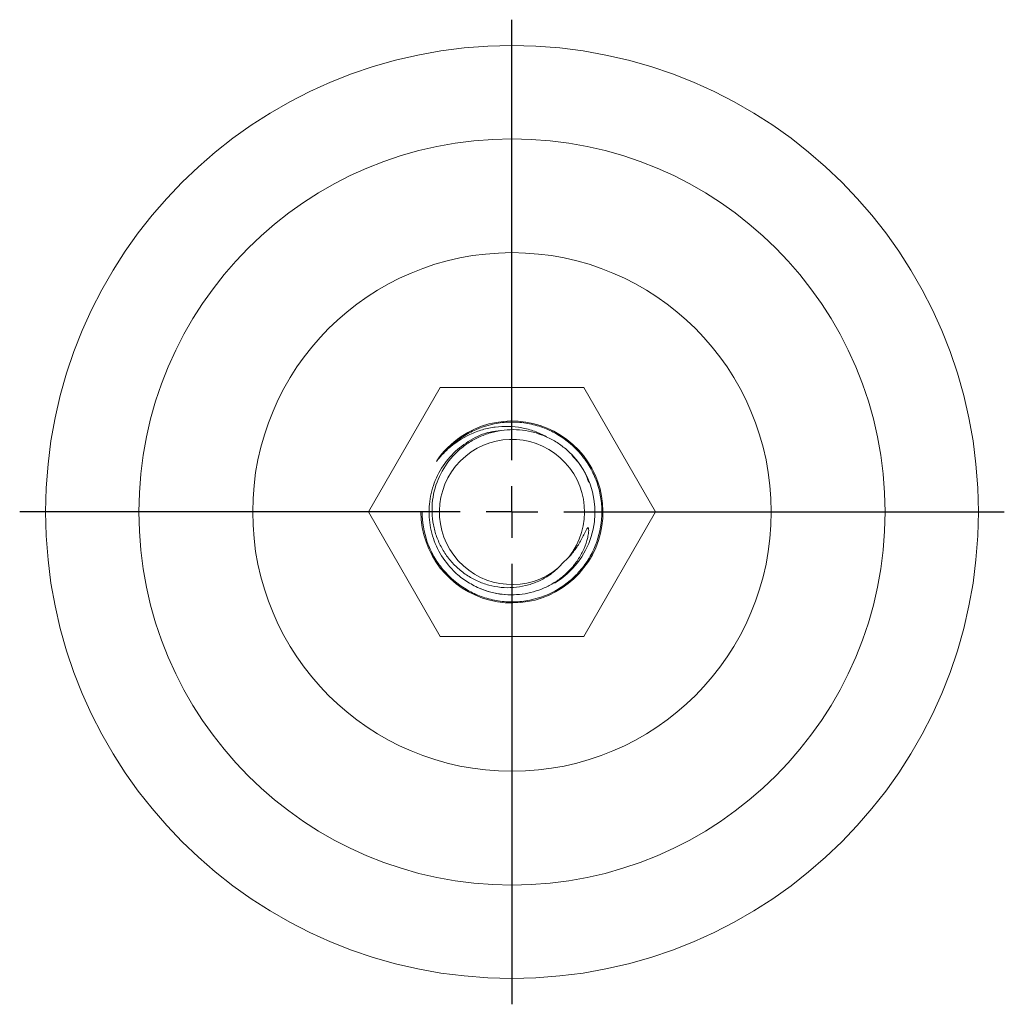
# Model space of a CAD drawing. Header units: millimetres. Extents: x 8 to 270, y 10 to 208.
# Tile 11 of 14: x 99 to 118, y 144 to 163. Entities that reach past the tile are written whole.
import ezdxf

# ---------------------------------------------------------------- set-up
doc = ezdxf.new("R2010")
doc.units = ezdxf.units.MM
doc.layers.add('FORMAT', color=7, linetype='Continuous')

# ---------------------------------------------------------------- blocks, each defined once
blk = doc.blocks.new('SW_CENTERMARKSYMBOL_0')
at = {"layer": 'FORMAT', "color": 0}
for p, q in [((0, 1), (0, 9.5)), ((0, 0), (0, 0.5)), ((-1, 0), (-9.5, 0)), ((0, 0), (-0.5, 0)), ((0, 0), (0, -0.5)), ((0, 0), (0.5, 0)), ((1, 0), (9.5, 0)), ((0, -1), (0, -9.5))]:
    blk.add_line(p, q, dxfattribs=at)

msp = doc.modelspace()

# ---------------------------------------------------------------- linework, layer by layer
at = {"color": 7, "linetype": 'Continuous', "lineweight": 15}
for p, q in [((107.445, 156.191), (106.06, 153.791)), ((110.217, 156.191), (107.445, 156.191)), ((111.602, 153.791), (110.217, 156.191)), ((109.498, 155.245), (109.335, 155.3)), ((106.06, 153.791), (107.445, 151.391)), ((110.217, 151.391), (111.602, 153.791)), ((107.445, 151.391), (110.217, 151.391))]:
    msp.add_line(p, q, dxfattribs=at)
for radius in [9, 7.2, 5.004]:
    msp.add_circle((108.831, 153.791), radius, dxfattribs=at)
for radius, start, end in [(1.756, 180, 124.008), (1.756, 124.008, 146.2377), (1.4, 321.4361, 309.2096), (1.6, 300.7758, 25.0089), (1.6, 245.3634, 271.4634)]:
    msp.add_arc((108.831, 153.791), radius, start, end, dxfattribs=at)
for points, knots in [([(107.596, 155.008), (107.666, 155.08), (107.742, 155.144), (107.861, 155.229), (107.901, 155.256), (107.983, 155.305), (108.025, 155.327), (108.242, 155.434), (108.437, 155.492), (108.74, 155.526), (108.843, 155.528), (109.046, 155.515), (109.147, 155.499), (109.342, 155.451), (109.436, 155.419), (109.57, 155.361), (109.614, 155.339), (109.698, 155.294), (109.739, 155.27), (109.94, 155.138), (110.091, 155), (110.274, 154.758), (110.329, 154.671), (110.422, 154.49), (110.46, 154.395), (110.519, 154.203), (110.54, 154.105), (110.558, 153.96), (110.562, 153.911), (110.566, 153.815), (110.566, 153.768), (110.556, 153.528), (110.515, 153.329), (110.401, 153.047), (110.355, 152.956), (110.247, 152.783), (110.185, 152.702), (110.05, 152.552), (109.976, 152.484), (109.86, 152.394), (109.821, 152.365), (109.74, 152.313), (109.699, 152.288), (109.489, 152.174), (109.298, 152.108), (108.997, 152.061), (108.895, 152.054), (108.692, 152.059), (108.59, 152.07), (108.392, 152.11), (108.296, 152.138), (108.158, 152.191), (108.113, 152.211), (108.026, 152.253), (107.985, 152.276), (107.78, 152.398), (107.625, 152.528), (107.431, 152.762), (107.373, 152.846), (107.272, 153.023), (107.23, 153.116), (107.129, 153.402), (107.097, 153.601), (107.097, 153.791)], [0, 0, 0, 0, 0.03125, 0.03125, 0.046875, 0.046875, 0.0625, 0.0625, 0.125, 0.125, 0.15625, 0.15625, 0.1875, 0.1875, 0.21875, 0.21875, 0.234375, 0.234375, 0.25, 0.25, 0.3125, 0.3125, 0.34375, 0.34375, 0.375, 0.375, 0.40625, 0.40625, 0.421875, 0.421875, 0.4375, 0.4375, 0.5, 0.5, 0.53125, 0.53125, 0.5625, 0.5625, 0.59375, 0.59375, 0.609375, 0.609375, 0.625, 0.625, 0.6875, 0.6875, 0.71875, 0.71875, 0.75, 0.75, 0.78125, 0.78125, 0.796875, 0.796875, 0.8125, 0.8125, 0.875, 0.875, 0.90625, 0.90625, 0.9375, 0.9375, 1, 1, 1, 1]), ([(107.596, 155.008), (107.724, 155.123), (107.866, 155.216), (108.059, 155.306), (108.099, 155.323), (108.179, 155.353), (108.219, 155.367), (108.342, 155.402), (108.425, 155.419), (108.593, 155.44), (108.68, 155.445), (108.85, 155.44), (108.935, 155.43), (109.06, 155.407), (109.101, 155.398), (109.184, 155.376), (109.225, 155.363), (109.346, 155.32), (109.423, 155.285), (109.498, 155.245)], [0, 0, 0, 0, 0.25, 0.25, 0.3125, 0.3125, 0.375, 0.375, 0.5, 0.5, 0.625, 0.625, 0.75, 0.75, 0.8125, 0.8125, 0.875, 0.875, 1, 1, 1, 1]), ([(108.618, 155.362), (108.548, 155.355), (108.342, 155.336), (108.023, 155.188), (107.688, 154.938), (107.429, 154.6), (107.267, 154.207), (107.213, 153.791), (107.267, 153.374), (107.429, 152.981), (107.663, 152.679), (107.916, 152.466), (108.082, 152.379), (108.164, 152.336)], [0, 0, 0, 0, 0.051084, 0.150891, 0.250699, 0.354039, 0.457379, 0.557186, 0.656994, 0.760334, 0.863674, 0.932721, 1, 1, 1, 1]), ([(109.716, 152.706), (109.658, 152.651), (109.596, 152.601), (109.463, 152.515), (109.392, 152.477), (109.245, 152.414), (109.17, 152.389), (109.015, 152.351), (108.936, 152.339), (108.778, 152.328), (108.699, 152.329), (108.541, 152.344), (108.461, 152.359), (108.308, 152.4), (108.234, 152.427), (108.089, 152.493), (108.019, 152.532), (107.887, 152.621), (107.825, 152.67), (107.709, 152.778), (107.655, 152.837), (107.557, 152.962), (107.514, 153.028), (107.437, 153.167), (107.404, 153.24), (107.35, 153.39), (107.329, 153.466), (107.299, 153.621), (107.291, 153.701), (107.286, 153.86), (107.29, 153.939), (107.309, 154.096), (107.325, 154.175), (107.391, 154.405), (107.457, 154.549), (107.633, 154.816), (107.74, 154.932), (107.926, 155.082), (107.992, 155.128), (108.129, 155.207), (108.2, 155.241), (108.348, 155.299), (108.425, 155.323), (108.58, 155.358), (108.658, 155.37), (108.816, 155.381), (108.896, 155.381), (109.054, 155.368), (109.132, 155.356), (109.286, 155.32), (109.362, 155.296), (109.511, 155.237), (109.582, 155.202), (109.718, 155.122), (109.783, 155.076), (109.907, 154.976), (109.965, 154.921), (110.071, 154.804), (110.12, 154.742), (110.208, 154.61), (110.247, 154.54), (110.281, 154.467)], [0, 0, 0, 0, 0.03125, 0.03125, 0.0625, 0.0625, 0.09375, 0.09375, 0.125, 0.125, 0.15625, 0.15625, 0.1875, 0.1875, 0.21875, 0.21875, 0.25, 0.25, 0.28125, 0.28125, 0.3125, 0.3125, 0.34375, 0.34375, 0.375, 0.375, 0.40625, 0.40625, 0.4375, 0.4375, 0.46875, 0.46875, 0.5, 0.5, 0.5625, 0.5625, 0.625, 0.625, 0.65625, 0.65625, 0.6875, 0.6875, 0.71875, 0.71875, 0.75, 0.75, 0.78125, 0.78125, 0.8125, 0.8125, 0.84375, 0.84375, 0.875, 0.875, 0.90625, 0.90625, 0.9375, 0.9375, 0.96875, 0.96875, 1, 1, 1, 1]), ([(110.31, 154.365), (110.283, 154.442), (110.213, 154.638), (110.073, 154.793), (109.988, 154.887)], [0, 0, 0, 0, 0.3952098, 1, 1, 1, 1]), ([(108.164, 152.336), (108.232, 152.305), (108.301, 152.279), (108.442, 152.237), (108.515, 152.221), (108.735, 152.188), (108.881, 152.187), (109.101, 152.216), (109.174, 152.231), (109.315, 152.271), (109.384, 152.296), (109.519, 152.355), (109.585, 152.39), (109.71, 152.468), (109.77, 152.512), (109.883, 152.607), (109.936, 152.659), (110.033, 152.77), (110.077, 152.829), (110.157, 152.953), (110.192, 153.019), (110.251, 153.154), (110.275, 153.224), (110.3, 153.333), (110.306, 153.369), (110.311, 153.424), (110.312, 153.443), (110.31, 153.466), (110.31, 153.47), (110.308, 153.479), (110.307, 153.483), (110.302, 153.488), (110.3, 153.489), (110.296, 153.488), (110.294, 153.487), (110.289, 153.482), (110.286, 153.479), (110.273, 153.46), (110.265, 153.444), (110.248, 153.411), (110.24, 153.394), (110.216, 153.344), (110.199, 153.311), (110.147, 153.213), (110.108, 153.15), (110.023, 153.029), (109.977, 152.972), (109.926, 152.918)], [0, 0, 0, 0, 0.0625, 0.0625, 0.125, 0.125, 0.25, 0.25, 0.3125, 0.3125, 0.375, 0.375, 0.4375, 0.4375, 0.5, 0.5, 0.5625, 0.5625, 0.625, 0.625, 0.6875, 0.6875, 0.75, 0.75, 0.78125, 0.78125, 0.796875, 0.796875, 0.800781, 0.800781, 0.804688, 0.804688, 0.806641, 0.806641, 0.808594, 0.808594, 0.8125, 0.8125, 0.828125, 0.828125, 0.84375, 0.84375, 0.875, 0.875, 0.9375, 0.9375, 1, 1, 1, 1])]:
    msp.add_open_spline(points, degree=3, knots=knots, dxfattribs=at)
for points in [[(107.371, 154.767), (107.438, 154.854), (107.514, 154.935), (107.596, 155.008)], [(109.82, 152.816), (109.787, 152.777), (109.752, 152.741), (109.716, 152.706)], [(109.926, 152.918), (109.892, 152.882), (109.857, 152.848), (109.82, 152.816)]]:
    msp.add_open_spline(points, degree=3, dxfattribs=at)

# ---------------------------------------------------------------- block references
at = {"layer": 'FORMAT'}
msp.add_blockref('SW_CENTERMARKSYMBOL_0', (108.831, 153.791), dxfattribs=at)

doc.saveas('drawing.dxf')
